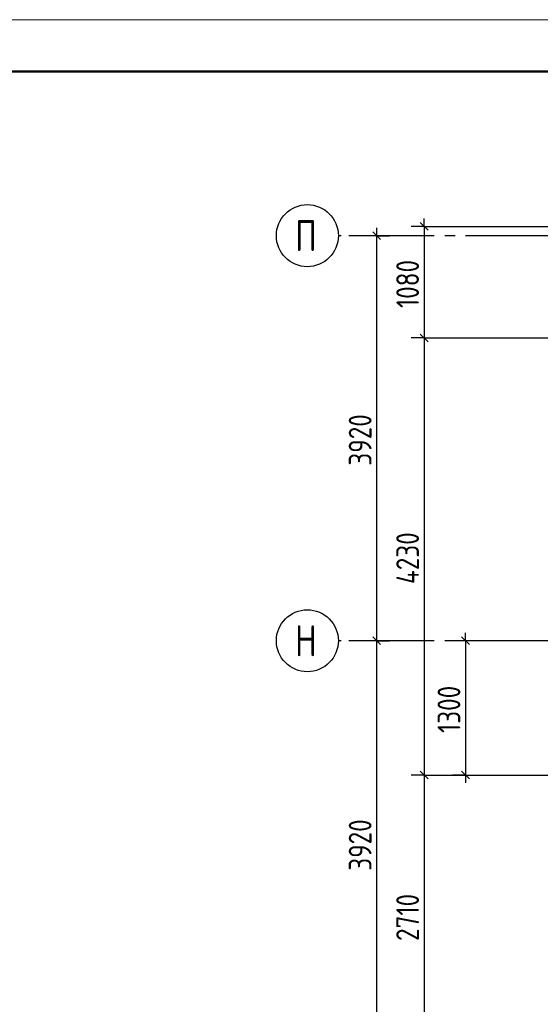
# Model space of a CAD drawing. Header units: millimetres. Extents: x 40580 to 1168286, y -220995 to 81020.
# Tile 135 of 194: x 427157 to 432193, y -95897 to -86368. Entities that reach past the tile are written whole.
import ezdxf

# ---------------------------------------------------------------- set-up
doc = ezdxf.new("R2010")
doc.units = ezdxf.units.MM
doc.linetypes.add('______5', pattern=[1100, 800, -100, 100, -100])
doc.linetypes.add('CENTER', pattern=[2, 1.25, -0.25, 0.25, -0.25])
doc.layers.add('Standard', color=7, linetype='Continuous', lineweight=25)
doc.layers.add('ОСИ', color=7, linetype='CENTER', lineweight=15)
doc.styles.add('GOST 2.304-81', font='txt')
doc.styles.add('ISOCPEUR', font='isocpeur.ttf')

msp = doc.modelspace()

# ---------------------------------------------------------------- linework, layer by layer
at = {"layer": 'Standard', "color": 7, "linetype": 'Continuous', "lineweight": -3, "transparency": 33554687}
for p, q in [((431069.5, -88368.5), (431069.5, -88293.5)), ((430610.2, -88458.5), (430610.2, -88383.5)), ((430610.2, -92378.5), (430610.2, -88458.5)), ((431069.5, -89448.5), (431069.5, -93678.5)), ((431469.5, -92378.5), (431469.5, -92303.5)), ((430610.2, -96298.5), (430610.2, -92378.5)), ((431069.5, -93678.5), (431069.5, -96388.5)), ((431469.5, -93678.5), (431469.5, -93753.5))]:
    msp.add_line(p, q, dxfattribs=at)
at = {"layer": 'Standard', "color": 7, "linetype": 'Continuous', "lineweight": 25, "transparency": 33554687}
for p, q in [((430647.7, -88496), (430572.7, -88421)), ((431032, -88331), (431107, -88406)), ((431032, -89411), (431107, -89486)), ((430647.7, -92416), (430572.7, -92341)), ((431432, -92341), (431507, -92416)), ((431032, -93641), (431107, -93716)), ((431432, -93641), (431507, -93716))]:
    msp.add_line(p, q, dxfattribs=at)
at = {"layer": 'Standard', "color": 251, "linetype": 'Continuous', "lineweight": -3, "true_color": 0x656565, "transparency": 33554687}
for p, q in [((431069.5, -88368.5), (430944.5, -88368.5)), ((431069.5, -88368.5), (431194.5, -88368.5)), ((430610.2, -88458.5), (430339.6, -88458.5)), ((430610.2, -88458.5), (430485.2, -88458.5)), ((430610.2, -88458.5), (430735.2, -88458.5)), ((431069.5, -89448.5), (430944.5, -89448.5)), ((431069.5, -89448.5), (431194.5, -89448.5)), ((431069.5, -89448.5), (433137.9, -89448.5)), ((430610.2, -92378.5), (430485.2, -92378.5)), ((430610.2, -92378.5), (430735.2, -92378.5)), ((431469.5, -92378.5), (431344.5, -92378.5)), ((431069.5, -93678.5), (430944.5, -93678.5)), ((431069.5, -93678.5), (431194.5, -93678.5)), ((431069.5, -93678.5), (433137.9, -93678.5)), ((431469.5, -93678.5), (431344.5, -93678.5)), ((431469.5, -93678.5), (431594.5, -93678.5)), ((431469.5, -93678.5), (433137.9, -93678.5))]:
    msp.add_line(p, q, dxfattribs=at)
at = {"layer": 'Standard', "color": 7, "linetype": 'Continuous', "lineweight": 13, "transparency": 33554687}
msp.add_lwpolyline([(425068.3, -128368.4), (454768.3, -128368.4), (454768.3, -86368.4), (425068.3, -86368.4), (425068.3, -128368.4)], close=True, dxfattribs=at)
at = {"layer": 'Standard', "color": 7, "linetype": 'Continuous', "lineweight": 50, "transparency": 33554687}
msp.add_lwpolyline([(427068.3, -86868.4), (454268.3, -86868.4), (454268.3, -127868.4), (427068.3, -127868.4), (427068.3, -86868.4)], close=True, dxfattribs=at)
at = {"layer": 'Standard', "color": 251, "linetype": 'Continuous', "lineweight": -3, "true_color": 0x656565, "transparency": 33554687}
for points in [[(431069.5, -88368.5), (434174.6, -88368.5), (434174.6, -88368.5), (434829.5, -88368.5)], [(430610.2, -92378.5), (430593.2, -92378.5), (430593.2, -92378.5), (430339.6, -92378.5)]]:
    msp.add_lwpolyline(points, dxfattribs=at)
at = {"layer": 'Standard', "color": 7, "linetype": 'Continuous', "lineweight": -3, "transparency": 33554687}
for points in [[(431069.5, -88368.5), (431069.5, -89258.2), (431069.5, -89258.2), (431069.5, -89448.5)], [(431469.5, -92378.5), (431469.5, -93359.9), (431469.5, -93359.9), (431469.5, -93678.5)]]:
    msp.add_lwpolyline(points, dxfattribs=at)
at = {"layer": 'ОСИ', "color": 8, "linetype": '______5', "lineweight": -3, "transparency": 33554687}
for p, q in [((439967.9, -88458.5), (430239.6, -88458.5)), ((439967.9, -92378.5), (430239.6, -92378.5))]:
    msp.add_line(p, q, dxfattribs=at)
at = {"layer": 'ОСИ', "color": 7, "linetype": 'Continuous', "lineweight": -3, "transparency": 33554687}
for centre in [(429939.6, -88458.5), (429939.6, -92378.5)]:
    msp.add_circle(centre, 300, dxfattribs=at)

# ---------------------------------------------------------------- texts
at = {"layer": 'Standard', "color": 7, "linetype": 'Continuous', "lineweight": 25, "transparency": 33554687, "char_height": 220, "attachment_point": 7, "rotation": 90, "style": 'GOST 2.304-81'}
for s, insert, width in [('1080', (431019.5, -89158.7), 625.735), ('3920', (430560.2, -90684.3), 657.046), ('4230', (431019.5, -91829.3), 657.046), ('1300', (431419.5, -93270.9), 610.165), ('3920', (430560.2, -94604.3), 657.058), ('2710', (431019.5, -95283.7), 625.729)]:
    msp.add_mtext(s, dxfattribs=dict(at, insert=insert, width=width))
at = {"layer": 'ОСИ', "color": 7, "linetype": 'Continuous', "lineweight": 25, "transparency": 33554687, "char_height": 300, "width": 359.83, "attachment_point": 7, "style": 'ISOCPEUR'}
for s, insert in [('\\W0.80;П', (429819.6, -88608.5)), ('\\W0.80;Н', (429819.6, -92528.5))]:
    msp.add_mtext(s, dxfattribs=dict(at, insert=insert))

doc.saveas('drawing.dxf')
